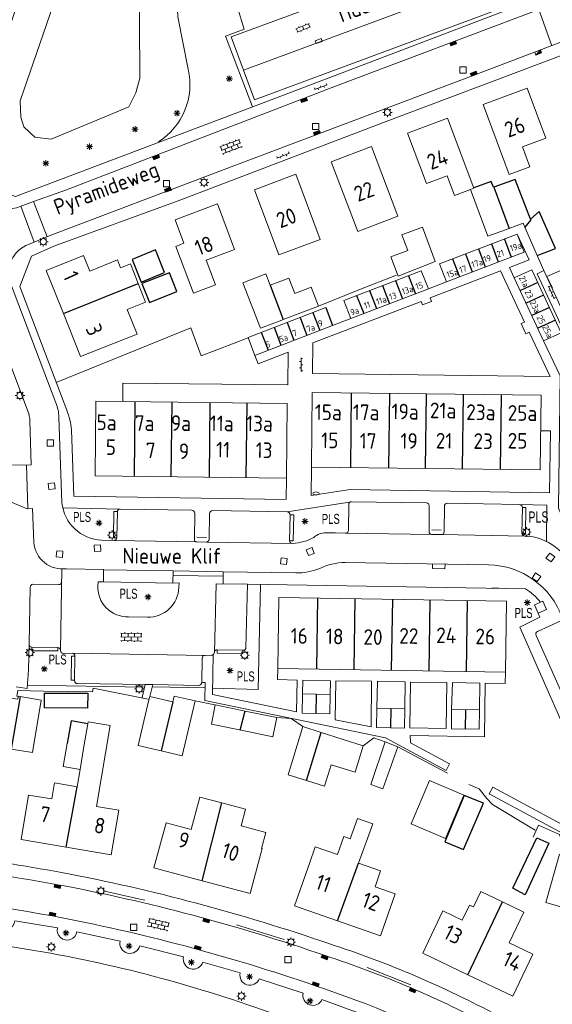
# Model space of a CAD drawing. Extents: x 168769 to 512904, y 516715 to 1559940.
# Tile 97 of 186: x 169769 to 169854, y 519261 to 519419. Entities that reach past the tile are written whole.
import ezdxf

# ---------------------------------------------------------------- set-up
doc = ezdxf.new("R2010")
doc.units = 0
doc.header["$MEASUREMENT"] = 0
doc.linetypes.add('LP', pattern=[14, 9, -5])
doc.layers.get('0').update_dxf_attribs({"linetype": 'CONTINUOUS'})
for name, color, linetype, lineweight in [('B01_HOOFDGEBOUW', 10, 'CONTINUOUS', 0), ('B02_bijgebouw', 12, 'CONTINUOUS', 0), ('B07_scheidingsmuur', 14, 'CONTINUOUS', 25), ('Q04_wegmarkering', 7, 'CONTINUOUS', 0), ('Q21_LANTAARNPAAL', 7, 'CONTINUOUS', 18), ('Q23_kolk', 7, 'CONTINUOUS', 18), ('Q26_BOOM', 7, 'CONTINUOUS', 18), ('Q28_rioolput', 7, 'CONTINUOUS', 18), ('Q92_BRANDKRAAN', 7, 'CONTINUOUS', 0), ('Q96_STRAATKOLK', 7, 'CONTINUOUS', 0), ('Q97_TROTTOIRKOLK', 7, 'CONTINUOUS', 0), ('S02_symb_open_verh', 7, 'CONTINUOUS', 13), ('T03_HEK', 34, 'CONTINUOUS', 0), ('T09_INSTEEKSLOOT', 72, 'CONTINUOUS', 0), ('T51_CULTUURSCHEIDING', 3, 'CONTINUOUS', 0), ('V00_kant_verharding', 252, 'CONTINUOUS', 0), ('V04_Kant_op_inrit', 254, 'CONTINUOUS', 13), ('V11_VERKEERSDREMPEL', 7, 'CONTINUOUS', 0), ('W00_KANT_WATER', 140, 'CONTINUOUS', 0)]:
    doc.layers.add(name, color=color, linetype=linetype, lineweight=lineweight)
for name, color, linetype in [('B14_dakrand_bijgebouw', 30, 'CONTINUOUS'), ('Z02_Huisnummer', 253, 'CONTINUOUS'), ('Z05_Cultuuraanduiding', 3, 'CONTINUOUS'), ('Z06_STRAATNAAM', 7, 'CONTINUOUS')]:
    doc.layers.add(name, color=color, linetype=linetype)
doc.styles.add('ISOCP', font='isocp.shx', dxfattribs={"height": 1.8})
doc.styles.get("Standard").update_dxf_attribs({"font": 'ISOB.SHX'})

# ---------------------------------------------------------------- blocks, each defined once
blk = doc.blocks.new('Q26')
at = {"color": 0}
for p, q in [((-1, 0), (1, 0)), ((-0.7, 0.7), (0.7, -0.7)), ((0.7, 0.7), (-0.7, -0.7)), ((0, 1), (0, -1))]:
    blk.add_line(p, q, dxfattribs=at)
blk = doc.blocks.new('Q21')
at = {"color": 0}
for points in [[(-1.5, 0), (-1, 0)], [(-1.06, 1.06), (-0.71, 0.71)], [(0, 1.5), (0, 1)], [(1.06, 1.06), (0.71, 0.71)], [(1.5, 0), (1, 0)], [(-1.06, -1.06), (-0.71, -0.71)], [(0, -1.5), (0, -1)], [(1.06, -1.06), (0.71, -0.71)]]:
    blk.add_lwpolyline(points, dxfattribs=at)
blk.add_circle((0, 0), 1, dxfattribs=at)
blk = doc.blocks.new('Q28')
at = {"color": 0}
blk.add_lwpolyline([(1, 1), (1, -1), (-1, -1), (-1, 1)], close=True, dxfattribs=at)
blk = doc.blocks.new('Q96')
for p, q in [((-1, 0.88), (1, 0.88)), ((-1, 0.75), (1, 0.75)), ((-1, 0.63), (1, 0.63)), ((-1, 0.5), (1, 0.5)), ((-1, 0.38), (1, 0.38)), ((-1, 0.25), (1, 0.25)), ((-1, 0.12), (1, 0.12))]:
    blk.add_line(p, q)
at = {"color": 0}
blk.add_lwpolyline([(1, 1), (1, 0), (-1, 0), (-1, 1), (1, 1)], dxfattribs=at)
blk = doc.blocks.new('S024')
at = {"color": 0}
for p, q in [((0, 1.2), (6.7, 1.2)), ((0, 0), (6.7, 0)), ((0.2, 1.2), (0.2, 0)), ((1.25, 1.5), (1.25, 1.2)), ((1.25, 0), (1.25, -1.2)), ((2.3, 1.2), (2.3, 0)), ((3.35, 1.5), (3.35, 1.2)), ((3.35, 0), (3.35, -1.2)), ((4.4, 1.2), (4.4, 0)), ((5.45, 1.5), (5.45, 1.2)), ((5.45, 0), (5.45, -1.2)), ((6.5, 1.2), (6.5, 0)), ((0, -1.2), (6.7, -1.2)), ((0.2, -1.2), (0.2, -1.5)), ((2.3, -1.2), (2.3, -1.5)), ((4.4, -1.2), (4.4, -1.5)), ((6.5, -1.2), (6.5, -1.5))]:
    blk.add_line(p, q, dxfattribs=at)
blk = doc.blocks.new('S026')
for p, q in [((0, 0), (4.4, 0)), ((0.2, 0.5), (0.2, 0)), ((1.2, 0), (1.2, -0.5)), ((2.2, 0.5), (2.2, 0)), ((3.2, 0), (3.2, -0.5)), ((4.2, 0.5), (4.2, 0))]:
    blk.add_line(p, q)
blk = doc.blocks.new('Q23')
at = {"color": 0}
blk.add_lwpolyline([(0.99, -0.5), (-0.99, -0.5), (-0.99, 0.5), (0.99, 0.5), (0.99, -0.5)], dxfattribs=at)
blk = doc.blocks.new('Q97')
blk.add_hatch(color=256).paths.add_polyline_path([(-1, 1), (-1, 0), (1, 1)])
blk.add_line((1, 1), (-1, 0))
at = {"color": 0}
for points in [[(-1, 0), (-1, 1), (1, 1), (1, 0), (-1, 0)], [(0, 0.8), (0, 1)]]:
    blk.add_lwpolyline(points, dxfattribs=at)
blk = doc.blocks.new('S022')
at = {"color": 0}
for p, q in [((0.01, 1.15), (0.31, 1.15)), ((0.31, -2.3), (0.31, 2.3)), ((0.31, 2.1), (1.51, 2.1)), ((0.31, 0), (1.51, 0)), ((1.51, -2.3), (1.51, 2.3)), ((1.51, 1.05), (1.81, 1.05)), ((0.01, -1.15), (0.31, -1.15)), ((0.31, -2.1), (1.51, -2.1)), ((1.51, -1.05), (1.81, -1.05))]:
    blk.add_line(p, q, dxfattribs=at)
blk = doc.blocks.new('Q92')
at = {"color": 0}
blk.add_ellipse((0, 0), major_axis=(-0.991, 0), ratio=0.499983, start_param=1.570796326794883, end_param=7.853981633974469, dxfattribs=at)

msp = doc.modelspace()

# ---------------------------------------------------------------- linework, layer by layer
at = {"layer": 'B01_HOOFDGEBOUW'}
for points in [[(169850.66, 519395.58), (169849.47, 519398.78), (169853.18, 519400.16), (169850.19, 519408.18), (169843.13, 519405.55), (169847.3, 519394.33), (169850.66, 519395.58)], [(169837.43, 519403.37), (169831.05, 519400.97), (169834.1, 519392.9)], [(169837.43, 519403.37), (169841.67, 519392.13), (169841.11, 519391.93)], [(169813.13, 519394.38), (169806.49, 519391.9)], [(169817.04, 519383.92), (169813.13, 519394.38)], [(169841.11, 519391.93), (169838.56, 519390.97), (169837.37, 519394.13), (169834.1, 519392.9)], [(169806.49, 519391.9), (169810.4, 519381.44)], [(169796.75, 519375.34), (169800.25, 519376.67), (169798.77, 519380.6), (169803.33, 519382.33), (169800.57, 519389.62), (169793.79, 519387.05), (169795.2, 519383.33)], [(169817.04, 519383.92), (169810.4, 519381.44)], [(169796.75, 519375.34), (169793.92, 519382.81), (169795.2, 519383.33)], [(169779.13, 519381.34), (169773.15, 519378.97), (169775.89, 519372.08)], [(169779.13, 519381.34), (169780.11, 519378.86), (169784.56, 519380.63), (169785.05, 519379.39), (169786.63, 519380.01)], [(169787.86, 519376.84), (169786.63, 519380.01)], [(169778.66, 519365.14), (169787.71, 519368.75), (169786.14, 519372.7), (169789.03, 519373.85), (169787.86, 519376.84)], [(169775.89, 519372.08), (169778.66, 519365.14)], [(169815.64, 519347.44), (169815.78, 519359.41), (169852.44, 519358.97), (169852.3, 519347), (169815.64, 519347.44)], [(169780.96, 519346.03), (169781.1, 519358), (169811.76, 519357.64), (169811.62, 519345.66), (169780.96, 519346.03)], [(169810.44, 519326.54), (169846.91, 519325.94), (169846.72, 519314.59), (169810.26, 519315.19), (169810.44, 519326.54)], [(169779.85, 519306.64), (169779.79, 519306.31)], [(169784.77, 519292.46), (169781.18, 519293.06), (169783.38, 519306.04), (169779.85, 519306.64)], [(169779.79, 519306.31), (169779.18, 519302.69), (169778.56, 519299)], [(169778.56, 519299), (169778.09, 519296.23)], [(169776.35, 519286.53), (169769.13, 519287.76), (169770.33, 519294.89), (169774.04, 519294.26), (169774.48, 519296.84)], [(169774.48, 519296.84), (169778.09, 519296.23)], [(169798.11, 519281.16), (169790.41, 519283.22), (169792.34, 519290.46), (169796.36, 519289.38), (169797.75, 519294.57), (169801.28, 519293.63)], [(169784.77, 519292.46), (169783.56, 519285.31), (169776.35, 519286.53)], [(169801.28, 519293.63), (169805.1, 519292.6)], [(169805.1, 519292.6), (169804.39, 519289.95), (169808.34, 519288.89), (169807.66, 519286.34), (169807.75, 519286.31)], [(169819.84, 519274.74), (169812.95, 519277.15), (169815.32, 519283.91), (169816.26, 519286.6), (169819.82, 519285.35), (169820.82, 519288.23), (169821.86, 519287.87), (169823.01, 519291.15), (169825.46, 519290.3)], [(169823.18, 519283.99), (169825.46, 519290.3)], [(169807.75, 519286.31), (169805.82, 519279.09), (169798.11, 519281.16)], [(169826.72, 519282.75), (169825.83, 519280.19), (169829.07, 519279.06), (169826.72, 519272.33), (169819.84, 519274.74)], [(169823.18, 519283.99), (169826.72, 519282.75)], [(169842.79, 519279.42), (169841.61, 519276.95)], [(169842.79, 519279.42), (169846.24, 519277.77)], [(169836.67, 519276.31), (169839.78, 519274.83), (169840.94, 519277.26), (169841.61, 519276.95)], [(169846.24, 519277.77), (169849.69, 519276.13), (169847.34, 519271.22), (169851.13, 519269.41), (169847.9, 519262.65), (169840.69, 519266.1)], [(169840.69, 519266.1), (169833.47, 519269.55), (169836.67, 519276.31)]]:
    msp.add_lwpolyline(points, dxfattribs=at)
msp.add_lwpolyline([(169825.24, 519398.8), (169818.81, 519396.35), (169823.06, 519385.19), (169829.49, 519387.64)], close=True, dxfattribs=at)
at = {"layer": 'B02_bijgebouw'}
for points in [[(169847.33, 519385.69), (169843.93, 519384.43), (169841.11, 519391.93)], [(169849.83, 519385.89), (169849.55, 519386.52), (169847.33, 519385.69)], [(169851.82, 519381.34), (169849.83, 519385.89)], [(169848.63, 519384.79), (169836.18, 519380.03), (169837.28, 519377.14), (169849.73, 519381.9), (169848.63, 519384.79)], [(169850.95, 519379.07), (169848.1, 519377.77), (169852.82, 519367.67), (169855.67, 519368.97), (169850.95, 519379.07)], [(169854.27, 519376.12), (169853.36, 519378.01), (169856.58, 519379.4), (169857.45, 519377.56)], [(169807.46, 519369.71), (169804.65, 519376.98), (169808.35, 519378.41), (169809.05, 519376.59)], [(169809.05, 519376.59), (169812.01, 519377.72), (169812.97, 519375.25), (169815.62, 519376.26), (169816.77, 519373.24), (169811.13, 519371.09)], [(169834.38, 519376.02), (169833.24, 519378.91), (169820.81, 519374.14), (169821.95, 519371.25), (169834.38, 519376.02)], [(169817.96, 519373.02), (169805.48, 519368.23), (169806.57, 519365.35), (169819.04, 519370.15), (169817.96, 519373.02)], [(169811.13, 519371.09), (169810.91, 519371.01), (169807.46, 519369.71)], [(169852.72, 519325.98), (169851.37, 519325.37), (169851.97, 519324.01), (169853.33, 519324.62), (169852.72, 519325.98)], [(169814.13, 519308), (169818.59, 519307.9), (169818.65, 519311.02), (169814.19, 519311.12), (169814.13, 519308)], [(169767.55, 519302.23), (169764.03, 519302.8), (169765.31, 519310.76), (169768.6, 519310.25), (169768.67, 519310.71), (169768.99, 519310.66)], [(169768.99, 519310.66), (169772.35, 519310.09), (169770.96, 519301.68), (169767.55, 519302.23)], [(169791.57, 519301.95), (169787.87, 519302.83), (169789.55, 519309.92), (169789.73, 519310.67), (169793.41, 519309.8)], [(169797.02, 519309.97), (169794.92, 519301.16), (169791.57, 519301.95)], [(169793.41, 519309.8), (169793.64, 519310.76), (169797.02, 519309.97)], [(169799.62, 519306.23), (169800.24, 519309.32)], [(169800.24, 519309.32), (169805.31, 519308.29), (169810.08, 519307.29)], [(169826.08, 519305.7), (169830.55, 519305.62), (169830.58, 519308.73), (169826.12, 519308.8), (169826.08, 519305.7)], [(169838.07, 519305.51), (169842.54, 519305.42), (169842.57, 519308.52), (169838.1, 519308.6), (169838.07, 519305.51)], [(169809.43, 519304.21), (169810.08, 519307.29)], [(169799.62, 519306.23), (169804.67, 519305.21), (169809.43, 519304.21)], [(169814.27, 519305.88), (169811.89, 519298.11)], [(169814.26, 519305.87), (169817.18, 519304.9)], [(169817.18, 519304.9), (169823.95, 519302.79)], [(169775.88, 519299.45), (169776.52, 519303.14)], [(169823.95, 519302.79), (169822.62, 519298.54), (169818.8, 519299.73), (169817.75, 519296.31), (169814.84, 519297.2)], [(169775.88, 519299.45), (169778.56, 519299)], [(169814.84, 519297.2), (169811.89, 519298.11)], [(169856.33, 519276.78), (169853.21, 519277.66), (169855.39, 519285.42), (169855.75, 519285.31)]]:
    msp.add_lwpolyline(points, dxfattribs=at)
for points in [[(169829.51, 519378.06), (169828.35, 519381.13), (169831.06, 519382.16), (169830.14, 519384.64), (169833.46, 519385.87), (169835.48, 519380.38)], [(169827.1, 519295.9), (169825.16, 519296.58), (169827.43, 519303.43), (169829.48, 519302.61)], [(169840.08, 519294.87), (169834.55, 519297.21), (169831.61, 519290.27), (169837.13, 519287.93)]]:
    msp.add_lwpolyline(points, close=True, dxfattribs=at)
at = {"layer": 'B07_scheidingsmuur'}
for p, q in [((169846.55, 519383.99), (169847.64, 519381.1)), ((169842.4, 519382.41), (169843.5, 519379.52)), ((169844.48, 519383.2), (169845.57, 519380.31)), ((169838.26, 519380.82), (169839.35, 519377.93)), ((169840.33, 519381.61), (169841.42, 519378.72)), ((169831.17, 519378.11), (169832.31, 519375.21)), ((169827.02, 519376.52), (169828.16, 519373.63)), ((169829.1, 519377.32), (169830.23, 519374.43)), ((169851.91, 519377.02), (169849.12, 519375.75)), ((169822.88, 519374.93), (169824.02, 519372.04)), ((169824.95, 519375.73), (169826.09, 519372.84)), ((169852.85, 519375.01), (169850.04, 519373.73)), ((169817.96, 519373.02), (169819.04, 519370.15)), ((169853.79, 519373), (169850.97, 519371.71)), ((169813.81, 519371.43), (169814.9, 519368.55)), ((169815.88, 519372.23), (169816.97, 519369.35)), ((169809.67, 519369.84), (169810.75, 519366.96)), ((169811.74, 519370.64), (169812.83, 519367.76)), ((169854.73, 519370.99), (169851.89, 519369.69)), ((169807.59, 519369.04), (169808.68, 519366.17)), ((169816.42, 519311.07), (169816.35, 519307.95)), ((169828.35, 519308.77), (169828.3, 519305.66)), ((169840.33, 519308.56), (169840.27, 519305.47))]:
    msp.add_line(p, q, dxfattribs=at)
for points in [[(169844.86, 519392.32), (169847.33, 519385.69)], [(169850.76, 519387.18), (169850.82, 519387.04), (169849.83, 519385.89)], [(169775.89, 519372.08), (169787.86, 519376.84)], [(169809.05, 519376.59), (169811.13, 519371.1), (169811.13, 519371.09)], [(169821.93, 519347.37), (169822.08, 519359.34)], [(169828.03, 519347.29), (169828.18, 519359.26)], [(169833.94, 519347.22), (169834.09, 519359.19)], [(169839.83, 519347.15), (169839.98, 519359.12)], [(169845.96, 519347.08), (169846.1, 519359.04)], [(169787.27, 519345.96), (169787.41, 519357.93)], [(169793.16, 519345.89), (169793.3, 519357.86)], [(169799.28, 519345.81), (169799.42, 519357.79)], [(169805.18, 519345.74), (169805.33, 519357.71)], [(169816.48, 519315.08), (169816.67, 519326.47)], [(169822.48, 519314.99), (169822.67, 519326.37)], [(169828.49, 519314.89), (169828.67, 519326.27)], [(169834.49, 519314.79), (169834.67, 519326.17)], [(169840.48, 519314.66), (169840.67, 519326.04)], [(169768.99, 519310.66), (169767.55, 519302.23)], [(169793.41, 519309.8), (169793.43, 519309.8), (169791.57, 519301.95)], [(169804.23, 519305.27), (169805.01, 519308.36)], [(169814.84, 519297.2), (169817.18, 519304.9)], [(169776.35, 519286.53), (169778.09, 519296.23)], [(169798.11, 519281.16), (169801.28, 519293.63)], [(169819.84, 519274.74), (169823.18, 519283.99)], [(169840.69, 519266.1), (169846.24, 519277.77)]]:
    msp.add_lwpolyline(points, dxfattribs=at)
at = {"layer": 'B14_dakrand_bijgebouw'}
for p, q in [((169852.11, 519388.4), (169850.76, 519387.18)), ((169854.76, 519382.48), (169852.11, 519388.4)), ((169851.82, 519381.34), (169854.76, 519382.48))]:
    msp.add_line(p, q, dxfattribs=at)
for points in [[(169844.86, 519392.32), (169844.8, 519392.29), (169844.42, 519393.23), (169841.64, 519392.21)], [(169850.76, 519387.18), (169848.28, 519393.55), (169844.86, 519392.32)], [(169786.89, 519380.73), (169788.36, 519377.09), (169792.12, 519378.62), (169790.65, 519382.26), (169786.89, 519380.73)], [(169792.87, 519378.58), (169788.49, 519376.84), (169789.7, 519373.81), (169794.08, 519375.56), (169792.87, 519378.58)], [(169772.87, 519311.24), (169779.8, 519311.19), (169779.78, 519308.83), (169772.85, 519308.87), (169772.87, 519311.24)], [(169840.09, 519294.83), (169837.03, 519287.41), (169840.03, 519286.18), (169843.19, 519293.57), (169840.09, 519294.83)], [(169851.74, 519288.03), (169853.69, 519287.17), (169849.87, 519278.88), (169847.91, 519279.97), (169851.74, 519288.03)]]:
    msp.add_lwpolyline(points, dxfattribs=at)
at = {"layer": 'B14_dakrand_bijgebouw', "flags": 128}
msp.add_lwpolyline([(169779.79, 519306.31), (169777.12, 519306.78), (169776.52, 519303.14)], dxfattribs=at)
at = {"layer": 'Q04_wegmarkering'}
for points in [[(169849.01, 519427.51), (169804.76, 519411.03)], [(169801.51, 519330.68), (169801.5, 519329.94), (169793.46, 519330.07), (169793.47, 519330.8), (169801.51, 519330.68)]]:
    msp.add_lwpolyline(points, dxfattribs=at)
at = {"layer": 'T03_HEK', "linetype": 'LP'}
for points in [[(169829.28, 519378.18), (169823.23, 519375.85), (169816.77, 519373.24)], [(169768.67, 519310.7), (169768.45, 519310.76), (169768.59, 519311.62), (169772.66, 519311.52), (169780.55, 519311.45), (169780.67, 519312)], [(169780.67, 519312), (169789.6, 519310.23)], [(169797.02, 519309.97), (169800.18, 519309.33)], [(169810.08, 519307.3), (169812.4, 519307.14), (169814.27, 519305.88)], [(169823.95, 519302.79), (169825.65, 519304.08), (169827.44, 519303.43)], [(169829.5, 519302.6), (169840.85, 519296.56), (169842.52, 519295.91), (169843.76, 519294.33), (169844.67, 519293.37), (169851.47, 519289.28)], [(169851.18, 519288.14), (169852.03, 519290.07), (169855.38, 519288.59), (169856.08, 519286.47), (169856.07, 519286.42)]]:
    msp.add_lwpolyline(points, dxfattribs=at)
at = {"layer": 'T03_HEK'}
msp.add_lwpolyline([(169774.74, 519360.98), (169796.33, 519369.77), (169797.99, 519365.29), (169805.48, 519368.15)], dxfattribs=at)
at = {"layer": 'T09_INSTEEKSLOOT'}
msp.add_lwpolyline([(169760.81, 519398.78), (169773.47, 519436.45, -0.272441), (169784.36, 519442.28, -0.360679), (169793.64, 519432.94), (169794.24, 519419.6), (169795.9, 519411.22, -0.314834), (169791.13, 519399.55)], format="xyb", dxfattribs=at)
at = {"layer": 'T51_CULTUURSCHEIDING'}
msp.add_line((169798.6, 519312.06), (169790.13, 519312.22), dxfattribs=at)
for points in [[(169806.17, 519405.16), (169801.88, 519416.5), (169804.86, 519417.62), (169803.87, 519420.95)], [(169799.8, 519311.99), (169807.13, 519311.82), (169807.47, 519328.61)], [(169788.89, 519312.15), (169770.12, 519312.51)]]:
    msp.add_lwpolyline(points, dxfattribs=at)
msp.add_lwpolyline([(169742.52, 519273.2), (169742.94, 519278.09), (169744.62, 519277.91, 1.116489), (169747.78, 519277.54), (169755.13, 519276.62, 1.094578), (169758.29, 519276.19), (169764.94, 519275.23, 1.073726), (169768.1, 519274.74), (169774.93, 519273.6, 1.029145), (169778.07, 519272.98), (169784.97, 519271.48, 0.978713), (169788.13, 519270.74), (169795.13, 519268.94, 0.954829), (169798.23, 519268.12), (169804.22, 519266.38, 0.930299), (169807.28, 519265.44), (169814.31, 519263.15, 0.901916), (169817.33, 519262.12), (169823.29, 519259.91, 0.853058), (169826.22, 519258.73), (169832.55, 519255.95, 0.802216), (169835.38, 519254.61, 0.002796), (169842.05, 519251.17), (169842.99, 519252.77)], format="xyb", dxfattribs=at)
at = {"layer": 'V00_kant_verharding'}
for p, q in [((169841.97, 519410.33), (169851.37, 519413.91)), ((169801.24, 519394.95), (169841.97, 519410.33)), ((169819.5, 519408.49), (169776.41, 519391.86)), ((169770.62, 519391.71), (169809.6, 519406.44)), ((169827.18, 519402.64), (169794.31, 519390.12)), ((169773.63, 519384.49), (169801.24, 519394.95)), ((169776.41, 519391.86), (169771.12, 519389.98)), ((169794.31, 519390.12), (169774.37, 519382.85)), ((169822.06, 519341.89), (169811.77, 519340.25)), ((169783.98, 519340.3), (169783.92, 519336.12)), ((169784.54, 519340.3), (169783.98, 519340.3)), ((169812.15, 519335.62), (169812.22, 519339.8)), ((169812.22, 519339.8), (169812.81, 519339.79)), ((169812.81, 519339.79), (169812.7, 519335.64)), ((169783.92, 519336.12), (169784.46, 519336.12)), ((169812.7, 519335.64), (169812.15, 519335.65)), ((169805.4, 519328.68), (169800.37, 519328.74)), ((169801.5, 519329.94), (169801.49, 519328.72)), ((169770.31, 519314.93), (169770.42, 519319.04)), ((169798.59, 519317.27), (169799.6, 519317.28)), ((169770.08, 519311.97), (169770.31, 519314.93)), ((169768.33, 519312.23), (169770.08, 519311.97)), ((169788.51, 519310.54), (169789, 519312.61)), ((169790.21, 519312.59), (169789.77, 519310.7))]:
    msp.add_line(p, q, dxfattribs=at)
for points in [[(169822.43, 519423.67), (169802.79, 519416.4), (169804.76, 519411.03), (169806.49, 519406.29), (169850.74, 519422.75)], [(169809.6, 519406.44), (169852.12, 519422.71), (169851.95, 519423.17)], [(169851.79, 519420.68), (169819.5, 519408.49)], [(169770.62, 519391.71), (169768.24, 519390.79), (169762.89, 519392.79), (169762.33, 519394.39)], [(169848.14, 519377.76), (169847.38, 519379.44), (169850.53, 519380.65), (169848.63, 519384.79)], [(169852.87, 519378.93), (169851.82, 519381.34)], [(169886.43, 519360.02), (169865.87, 519350.88), (169852.87, 519378.93), (169851.82, 519378.41), (169865.43, 519349.03), (169867.67, 519350.03), (169872.51, 519339.35), (169871.87, 519339.07), (169872.15, 519338.42), (169858.95, 519332.54), (169855.24, 519340.87), (169855.47, 519362.09), (169852.82, 519367.67)], [(169837.28, 519377.14), (169834.38, 519376.02)], [(169821.95, 519371.25), (169819.04, 519370.15)], [(169806.57, 519365.35), (169807.13, 519363.97), (169811.93, 519365.84), (169811.86, 519360.65), (169785.42, 519360.89), (169785.44, 519357.95)], [(169852.37, 519353.25), (169853.93, 519353.23), (169853.76, 519343.32), (169821.84, 519343.86), (169815.58, 519342.91), (169815.64, 519347.44)], [(169853.31, 519335.52), (169853.38, 519341.32), (169848.98, 519341.45)], [(169784.99, 519340.71), (169775.78, 519340.91)], [(169849.44, 519340.98), (169849.97, 519340.97), (169849.93, 519336.81), (169849.38, 519336.81)], [(169782.33, 519329.04), (169793.44, 519328.86)], [(169800.09, 519317.71), (169800.37, 519328.74)], [(169844.47, 519328.04), (169845.67, 519328.02)], [(169770.85, 519318.58), (169770.82, 519318.01), (169775.02, 519317.98), (169775.03, 519318.53)], [(169777.3, 519317.6), (169798.59, 519317.27)], [(169804.67, 519318.09), (169804.67, 519317.53), (169800.53, 519317.61), (169800.53, 519318.16)], [(169777.75, 519317.15), (169777.18, 519317.16), (169777.14, 519313.28), (169777.68, 519313.28)], [(169810.26, 519315.19), (169810.21, 519313.4), (169813.35, 519313.32), (169813.26, 519308.22), (169799.78, 519311.01), (169799.91, 519317.4)], [(169798.07, 519312.93), (169798.62, 519312.92), (169798.57, 519310.03), (169827.51, 519304.03), (169837.21, 519298.82), (169837.74, 519299.91), (169831.49, 519303.27), (169831.48, 519304.42), (169843.36, 519304.23), (169843.48, 519312.82), (169846.67, 519312.77), (169846.72, 519314.59)], [(169818.65, 519311.02), (169818.67, 519313.2), (169814.26, 519313.29), (169814.19, 519311.12)], [(169825.22, 519305.81), (169819.46, 519306.95), (169819.56, 519313.18), (169825.28, 519313.13), (169825.22, 519305.81)], [(169830.58, 519308.73), (169830.66, 519313.05), (169826.21, 519313.12), (169826.12, 519308.8)], [(169837.32, 519312.93), (169831.51, 519312.99), (169831.41, 519305.64), (169837.21, 519305.57), (169837.32, 519312.93)], [(169842.57, 519308.52), (169842.6, 519312.84), (169838.23, 519312.91), (169838.1, 519308.6)], [(169862.12, 519288.87), (169860.58, 519287.61), (169844.69, 519296.15), (169844.13, 519295.1), (169859.6, 519286.76), (169858.27, 519285.64), (169856.09, 519286.31)]]:
    msp.add_lwpolyline(points, dxfattribs=at)
for points in [[(169888.05, 519360.46), (169864.38, 519412.63, 0.382661), (169856.58, 519415.89), (169851.37, 519413.91)], [(169827.18, 519402.64), (169855.8, 519413.46, -0.313996), (169863.49, 519409.76), (169868.3, 519399.78)], [(169771.13, 519389.98), (169768.96, 519389.21, -0.399432), (169761.04, 519392.34), (169760.43, 519393.91)], [(169811.77, 519340.25), (169799.77, 519340.46, 0.352006), (169799.32, 519340.02), (169799.26, 519335.86, -0.350429), (169798.8, 519335.42), (169797.28, 519335.45, -0.451754), (169796.88, 519335.89), (169796.93, 519340.06, 0.365497), (169796.47, 519340.53), (169784.99, 519340.71, 0.406601), (169784.54, 519340.27), (169784.46, 519336.15, -0.372816), (169784.03, 519335.68), (169782.02, 519335.74, -0.372186), (169775.65, 519341.72), (169775.17, 519355.43, 0.09843), (169774.69, 519357.73), (169767.44, 519376.93, -0.41418), (169770.31, 519383.13), (169773.63, 519384.49)], [(169811.62, 519345.66), (169811.6, 519342.23), (169777.55, 519342.78), (169777.2, 519353.43, 0.091299), (169776.42, 519356.54), (169768.89, 519376.36), (169770.77, 519381.27), (169774.37, 519382.85)], [(169763.16, 519375.11), (169770.21, 519356.41, -0.081969), (169770.52, 519354.84), (169770.73, 519347.82), (169767.02, 519347.73)], [(169767.02, 519342.02), (169770.11, 519340.76), (169770.97, 519340.8), (169771.15, 519335.38, 0.432725), (169776.39, 519331.16), (169782.34, 519331.04), (169782.33, 519329.04), (169781.47, 519329.07), (169781.44, 519328.47, 0.443727), (169786.33, 519323.46), (169789.35, 519323.4, 0.417347), (169794.4, 519328.16), (169794.42, 519328.89), (169793.44, 519328.86), (169793.47, 519330.8), (169782.32, 519331)], [(169834.87, 519336.64, -0.397844), (169834.48, 519337.08), (169834.51, 519341.26, 0.406259), (169834.07, 519341.7), (169822.06, 519341.89, 0.4864), (169821.63, 519341.46), (169821.58, 519337.31, -0.406054), (169821.15, 519336.87)], [(169890.26, 519309.34), (169877.67, 519303.24, -0.422237), (169868.37, 519306.76), (169857.75, 519330.45, 0.310853), (169849.83, 519336.4, -0.405123), (169849.37, 519336.86), (169849.44, 519340.99, 0.359807), (169848.98, 519341.45), (169837.39, 519341.64, 0.398108), (169836.94, 519341.19), (169836.9, 519337.06, -0.455185), (169836.46, 519336.62), (169849.83, 519336.4)], [(169784.03, 519335.68), (169797.28, 519335.45), (169798.8, 519335.42), (169812.64, 519335.2, 0.106322), (169816.05, 519336.18, -0.193376), (169817.95, 519336.92), (169819.48, 519336.91), (169821.11, 519336.87), (169834.94, 519336.64)], [(169836.46, 519336.62), (169834.94, 519336.64, -0.444493)], [(169801.51, 519330.68), (169813.12, 519330.48, 0.104246), (169816.97, 519331.21, -0.11023), (169821.02, 519332.15), (169844.03, 519331.78, -0.31004), (169855.83, 519323.34, -0.402286), (169855.58, 519322.78), (169851.85, 519321.08, 0.471987), (169851.64, 519320.47), (169860.58, 519300.42, 0.372858), (169861.18, 519300.19), (169865.25, 519302.01, -0.309006), (169865.78, 519301.96, 0.308702), (169878.67, 519298.57), (169903.7, 519310.67), (169904.78, 519311.19, -0.436008), (169911.41, 519308.93), (169919.15, 519292.23)], [(169775.45, 519318.05), (169775.66, 519331.12, -0.489699)], [(169775.63, 519328.96, -0.328182), (169775.18, 519328.62), (169771.02, 519328.68, 0.384913), (169770.57, 519328.22), (169770.42, 519319.04, 0.422251), (169770.86, 519318.58), (169774.99, 519318.53, -0.386328), (169775.45, 519318.05, 0.408002), (169775.86, 519317.59), (169777.3, 519317.6, -0.363494), (169777.75, 519317.14), (169777.68, 519313.19, 0.415779), (169778.13, 519312.76), (169789, 519312.61), (169790.21, 519312.59), (169797.6, 519312.46, 0.385569), (169798.07, 519312.92), (169798.15, 519316.82, -0.422159), (169798.52, 519317.27)], [(169805.4, 519328.68), (169805.15, 519318.53, -0.406177), (169804.67, 519318.09), (169800.52, 519318.16, 0.383107), (169800.09, 519317.87)], [(169805.4, 519328.68), (169849.93, 519327.94, -0.083801), (169852.33, 519325.8)], [(169851.98, 519324.02), (169852.26, 519323.41), (169849.01, 519321.81), (169859.79, 519297.41), (169865.14, 519299.83, 0.294922), (169879.67, 519296.86), (169901.5, 519307.44), (169903.32, 519303.42, -0.391746), (169903.1, 519302.8), (169902.1, 519302.29)], [(169775.61, 519282.47, 0.029852), (169738.56, 519287.01)], [(169774.99, 519280.52, 0.03032), (169737.32, 519285.06)], [(169818.43, 519271.08, 0.036342), (169775.61, 519282.47)], [(169774.08, 519275.52, 0.026271), (169742.26, 519279.61)], [(169817.86, 519269.15, 0.037138), (169774.99, 519280.52)], [(169816.23, 519264.33, 0.0367), (169774.08, 519275.52)], [(169840.05, 519246.61, 0.03914), (169806.71, 519260.83, 0.04835), (169766.05, 519270.81, 0.030671), (169728.82, 519273.74, 0.0127), (169708.82, 519274.02), (169700.01, 519274.09)], [(169845.54, 519259.53, 0.044662), (169818.43, 519271.08)], [(169844.63, 519257.71, 0.044148), (169817.86, 519269.15)], [(169841.73, 519253.44, 0.043688), (169816.23, 519264.33)]]:
    msp.add_lwpolyline(points, format="xyb", dxfattribs=at)
msp.add_lwpolyline([(169834.86, 519373.98), (169834.64, 519374.54), (169845.96, 519378.88), (169849.79, 519370.69), (169849.25, 519370.43), (169850.01, 519368.8), (169850.55, 519369.06), (169853.87, 519361.96), (169815.82, 519362.45), (169815.86, 519367.34), (169833.24, 519374), (169833.46, 519373.44)], close=True, dxfattribs=at)
for centre, radius, start, end in [((169811.76, 519339.79), 0.457, 0.7768, 88.9685), ((169812.56, 519335.61), 0.414, 178.8016, 258.038), ((169799.57, 519317.8), 0.525, 273.0475, 349.5898)]:
    msp.add_arc(centre, radius, start, end, dxfattribs=at)
at = {"layer": 'V04_Kant_op_inrit'}
for points in [[(169770.22, 519340.76), (169770.01, 519347.8)], [(169836.44, 519337.34), (169834.95, 519337.38)], [(169797.3, 519336.22), (169798.8, 519336.16)], [(169835.04, 519331.94), (169835.02, 519331.19), (169837.02, 519331.15), (169837.05, 519331.9)], [(169782.26, 519279.53), (169787.94, 519278.25), (169788.92, 519278.03)], [(169803.62, 519274.1), (169811.29, 519271.76)], [(169824.56, 519267.25), (169831.56, 519264.45)]]:
    msp.add_lwpolyline(points, dxfattribs=at)
at = {"layer": 'V11_VERKEERSDREMPEL'}
for points in [[(169854.15, 519414.96), (169852.06, 519420.77)], [(169769.05, 519389.25), (169771.19, 519383.49)], [(169773.31, 519384.36), (169771.12, 519389.98)]]:
    msp.add_lwpolyline(points, dxfattribs=at)
at = {"layer": 'W00_KANT_WATER'}
msp.add_lwpolyline([(169780.74, 519439.51), (169781.72, 519439.67), (169787.8, 519438.2), (169788, 519436.97), (169788.12, 519409.76), (169787.5, 519407.42), (169786.39, 519405.17), (169773.91, 519399.97), (169771.34, 519400.33), (169769.54, 519401.95), (169769.07, 519403.51), (169768.97, 519406.11), (169777.94, 519432.23), (169779.88, 519438.53), (169780.74, 519439.51)], dxfattribs=at)

# ---------------------------------------------------------------- block references
at = {"layer": 'Q21_LANTAARNPAAL', "xscale": 0.5, "yscale": 0.5}
for p in [(169827.82, 519404.29), (169798.44, 519393.07), (169772.68, 519383.55), (169768.94, 519358.91), (169783.7, 519336.56), (169850.12, 519337.04), (169770.52, 519317.72), (169804.96, 519317.31), (169788.04, 519311.91), (169781.91, 519279.51), (169812.36, 519271.33), (169773.96, 519270.54), (169804.41, 519262.68)]:
    msp.add_blockref('Q21', p, dxfattribs=at)
at = {"layer": 'Q23_kolk', "xscale": 0.5, "yscale": 0.5, "rotation": 200.2813920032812}
msp.add_blockref('Q23', (169816.8, 519415.71), dxfattribs=at)
at = {"layer": 'Q26_BOOM', "xscale": 0.5, "yscale": 0.5}
for p in [(169802.48, 519409.67), (169794.1, 519404.16), (169787.37, 519401.59), (169780.08, 519398.81), (169773.08, 519396.14), (169781.61, 519338.48), (169814.6, 519338.74), (169789.46, 519326.63), (169850.22, 519325.72), (169772.83, 519315.11), (169802.58, 519314.84), (169776.3, 519272.79), (169786.41, 519270.69), (169796.41, 519268.09), (169805.72, 519265.76), (169815.42, 519261.9)]:
    msp.add_blockref('Q26', p, dxfattribs=at)
at = {"layer": 'Q28_rioolput', "xscale": 0.5, "yscale": 0.5}
for p in [(169839.93, 519411.08), (169816.33, 519402.03), (169792.42, 519392.87), (169787.16, 519273.7), (169811.87, 519268.49)]:
    msp.add_blockref('Q28', p, dxfattribs=at)
at = {"layer": 'Q28_rioolput'}
for p, xscale, yscale, rotation in [((169773.8, 519351.3), 0.4999999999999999, 0.4999999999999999, 271.7728353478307), ((169774.01, 519344.39), 0.5, 0.5, 276.727257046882), ((169781.35, 519334.45), 0.4999999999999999, 0.4999999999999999, 3.827120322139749), ((169775.29, 519333.51), 0.4999999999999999, 0.4999999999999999, 85.39015537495), ((169815.45, 519333.9), 0.4999999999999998, 0.4999999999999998, 200.0320085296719), ((169853.92, 519332.97), 0.5, 0.5, 53.6552017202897), ((169811.22, 519332.36), 0.4999999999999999, 0.4999999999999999, 83.52292439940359), ((169851.69, 519329.79), 0.5, 0.5, 54.9644979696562)]:
    msp.add_blockref('Q28', p, dxfattribs=dict(at, xscale=xscale, yscale=yscale, rotation=rotation))
at = {"layer": 'Q92_BRANDKRAAN', "xscale": 0.5, "yscale": 0.5}
msp.add_blockref('Q92', (169816.36, 519343.21), dxfattribs=at)
at = {"layer": 'Q96_STRAATKOLK'}
for p, xscale, yscale, rotation in [((169838.26, 519415.57), 0.4999999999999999, 0.4999999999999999, 200.4652836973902), ((169841.74, 519410.24), 0.4999999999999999, 0.4999999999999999, 20.83337015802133), ((169814.35, 519406.5), 0.5, 0.5, 201.1055435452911), ((169816.62, 519400.76), 0.5, 0.5, 20.69724206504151), ((169790.65, 519397.35), 0.4999999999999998, 0.4999999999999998, 201.161259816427), ((169792.73, 519391.66), 0.4999999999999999, 0.4999999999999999, 21.16125981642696), ((169774.99, 519280.52), 0.4999999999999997, 0.4999999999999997, 167.0483528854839), ((169774.08, 519275.52), 0.5, 0.5, 347.0611893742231), ((169798.87, 519275.03), 0.5, 0.5, 162.8509561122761), ((169797.35, 519270.16), 0.5, 0.5, 342.7962500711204), ((169817.86, 519269.15), 0.4999999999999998, 0.4999999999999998, 159.2831249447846), ((169816.23, 519264.33), 0.4999999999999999, 0.4999999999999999, 339.2092747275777), ((169831.95, 519263.83), 0.5, 0.5, 156.0321838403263)]:
    msp.add_blockref('Q96', p, dxfattribs=dict(at, xscale=xscale, yscale=yscale, rotation=rotation))
at = {"layer": 'Q97_TROTTOIRKOLK', "xscale": 0.5, "yscale": 0.5, "rotation": 200.552287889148}
msp.add_blockref('Q97', (169851.88, 519414.11), dxfattribs=at)
at = {"layer": 'S02_symb_open_verh'}
for name, p, xscale, yscale, rotation in [('S022', (169814.14, 519418.26), 0.5, 0.5, 291.348420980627), ('S026', (169816.13, 519407.93), 0.5, 0.5, 20.81114588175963), ('S024', (169801.2, 519398.2), 0.5, 0.5, 20.68101409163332), ('S026', (169810.09, 519396.96), 0.5, 0.5, 20.81114588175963), ('S026', (169853.63, 519376.41), 0.4999999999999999, 0.4999999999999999, 294.5213174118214), ('S026', (169813.98, 519364.95), 0.4999999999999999, 0.4999999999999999, 270.3679226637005), ('S024', (169785.1, 519320.24), 0.4999999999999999, 0.4999999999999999, 358.792004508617), ('S024', (169789.48, 519274.5), 0.5, 0.5, 347.1849605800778)]:
    msp.add_blockref(name, p, dxfattribs=dict(at, xscale=xscale, yscale=yscale, rotation=rotation))

# ---------------------------------------------------------------- texts
at = {"layer": 'Q26_BOOM', "width": 0.7125}
for p in [(169777.45, 519338.66), (169817.3, 519338.34), (169784.89, 519326.35), (169848.19, 519323.27), (169773.54, 519315.81), (169803.67, 519313.1)]:
    msp.add_text('PLS', height=1.6, dxfattribs=at).set_placement(p)
at = {"layer": 'Z02_Huisnummer', "style": 'ISOCP'}
for s, height, rotation, p in [('26', 2.5, 21, (169847.19, 519400.19)), ('24', 2.5, 21, (169834.78, 519395.02)), ('22', 2.5, 21, (169823.08, 519389.9)), ('20', 2.5, 21, (169810.64, 519385.67)), ('18', 2.5, 20.9635, (169797.56, 519381.26)), ('21', 1, 17, (169845.5, 519381.03)), ('19a', 1, 17, (169847.62, 519381.99)), ('17a', 1, 17, (169841.45, 519379.36)), ('19', 1, 17, (169843.38, 519380.21)), ('15a', 1, 17, (169837.47, 519377.73)), ('17', 1, 17, (169839.51, 519378.5)), ('1', 2.5, 294.3451, (169775.74, 519378.1)), ('21a', 1, 296.1358, (169848.85, 519377.79)), ('13a', 1, 17, (169830.3, 519375.05)), ('15', 1, 17, (169832.49, 519375.85)), ('23', 1, 296.1358, (169849.77, 519375.54)), ('11a', 1, 17, (169826.19, 519373.43)), ('13', 1, 17, (169828.27, 519374.2)), ('9a', 1, 17, (169822.04, 519371.72)), ('11', 1, 17, (169824.24, 519372.78)), ('23a', 1, 296.1358, (169850.58, 519373.85)), ('25', 1, 296.1358, (169851.67, 519371.46)), ('3', 2.5, 294, (169779.39, 519369.68)), ('7', 1, 17, (169812.77, 519368.33)), ('7a', 1, 17, (169815.02, 519369.03)), ('9', 1, 17, (169816.88, 519369.9)), ('25a', 1, 296.1358, (169852.59, 519369.89)), ('5a', 1, 17, (169810.65, 519367.39)), ('5', 1, 17, (169808.48, 519366.53)), ('15a', 2.5, 359.067, (169816.15, 519355.01)), ('17a', 2.5, 359.067, (169822.24, 519355.01)), ('19a', 2.5, 359.067, (169828.45, 519355.12)), ('21a', 2.5, 359.067, (169834.6, 519355.29)), ('23a', 2.5, 359.067, (169840.42, 519355.01)), ('25a', 2.5, 359.067, (169847.06, 519354.89)), ('5a', 2.5, 359.067, (169781.19, 519353.38)), ('7a', 2.5, 359.067, (169787.31, 519353.26)), ('9a', 2.5, 359.067, (169793.09, 519353.26)), ('11a', 2.5, 359.067, (169799.33, 519353.23)), ('13a', 2.5, 359.067, (169805.15, 519353.2)), ('15', 2.5, 359.067, (169817.18, 519350.5)), ('17', 2.5, 359.067, (169823.35, 519350.41)), ('19', 2.5, 359.067, (169829.88, 519350.41)), ('21', 2.5, 359.067, (169835.54, 519350.43)), ('23', 2.5, 359.067, (169841.58, 519350.37)), ('25', 2.5, 359.067, (169847.06, 519350.43)), ('5', 2.5, 359.067, (169782.67, 519349.4)), ('7', 2.5, 359.067, (169789.06, 519348.88)), ('9', 2.5, 359.067, (169794.37, 519348.74)), ('11', 2.5, 359.067, (169800.35, 519349.02)), ('13', 2.5, 359.067, (169806.68, 519348.92)), ('16', 2.5, 359.067, (169812.29, 519319.16)), ('18', 2.5, 359.067, (169817.94, 519319.07)), ('20', 2.5, 359.067, (169823.95, 519318.98)), ('22', 2.5, 359.067, (169829.69, 519319.16)), ('24', 2.5, 359.067, (169835.61, 519319.25)), ('26', 2.5, 359.067, (169841.89, 519319.07)), ('7', 2.5, 350.3852, (169771.97, 519290.69)), ('8', 2.5, 349.8013, (169780.66, 519288.91)), ('9', 2.5, 344.2566, (169794.05, 519286.67)), ('10', 2.5, 341.31, (169801.03, 519284.99)), ('11', 2.5, 340.8302, (169816.08, 519279.95)), ('12', 2.5, 339.8389, (169823.5, 519277.09)), ('13', 2.5, 332.808, (169836.59, 519272.06)), ('14', 2.5, 334.6038, (169846.03, 519267.73))]:
    msp.add_text(s, height=height, rotation=rotation, dxfattribs=at).set_placement(p)
at = {"layer": 'Z05_Cultuuraanduiding', "width": 0.711111}
msp.add_text('PLS', height=1.8, dxfattribs=at).set_placement((169850.39, 519338.54))
at = {"layer": 'Z06_STRAATNAAM', "style": 'ISOCP'}
for s, rotation, p in [('Tida Kira', 20.4312, (169819.97, 519418.48)), ('Pyramideweg', 20.9156, (169774.94, 519387.82)), ('Nieuwe Klif', 359.8856, (169785.35, 519331.98))]:
    msp.add_text(s, height=2.5, rotation=rotation, dxfattribs=at).set_placement(p)

doc.saveas('drawing.dxf')
